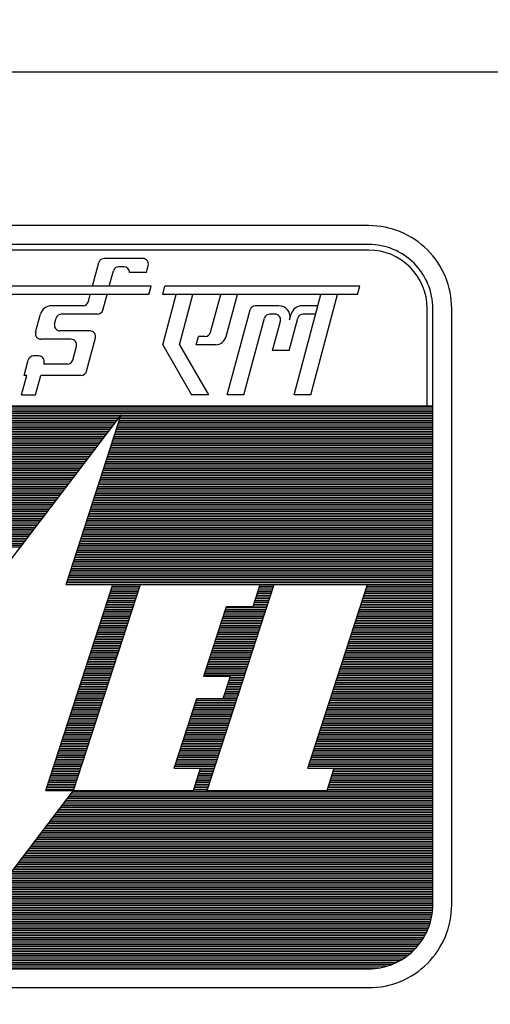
# Model space of a CAD drawing. Extents: x -11758 to 4934791, y -233543 to 1826789.
# Tile 73 of 107: x 151114 to 152303, y 211427 to 213912. Entities that reach past the tile are written whole.
import ezdxf

# ---------------------------------------------------------------- set-up
doc = ezdxf.new("R2010")
doc.units = 0
doc.header["$LTSCALE"] = 800
doc.header["$MEASUREMENT"] = 0
doc.linetypes.add('CONTINOUS', pattern=[0])
doc.layers.get('0').update_dxf_attribs({"linetype": 'CONTINUOUS'})
doc.layers.add('TEXT', color=3, linetype='CONTINUOUS', lineweight=15)
doc.styles.add('ROMANS', font='ISO9.shx', dxfattribs={"width": 0.8})

# ---------------------------------------------------------------- blocks, each defined once
blk = doc.blocks.new('*X205')
at = {"color": 0}
for p, q in [((1.977, 11.67), (16.977, 11.67)), ((1.977, 11.64), (16.977, 11.64)), ((1.977, 11.61), (16.977, 11.61)), ((1.977, 11.58), (16.977, 11.58)), ((1.977, 11.55), (16.977, 11.55)), ((9.67, 11.46), (11.679, 11.46)), ((9.68, 11.49), (11.702, 11.49)), ((9.69, 11.52), (11.724, 11.52)), ((11.709, 11.46), (16.977, 11.46)), ((11.719, 11.49), (16.977, 11.49)), ((11.729, 11.52), (16.977, 11.52)), ((9.612, 11.28), (11.541, 11.28)), ((9.622, 11.31), (11.564, 11.31)), ((9.631, 11.34), (11.587, 11.34)), ((9.641, 11.37), (11.61, 11.37)), ((9.651, 11.4), (11.633, 11.4)), ((9.661, 11.43), (11.656, 11.43)), ((11.651, 11.28), (16.977, 11.28)), ((11.661, 11.31), (16.977, 11.31)), ((11.67, 11.34), (16.977, 11.34)), ((11.68, 11.37), (16.977, 11.37)), ((11.69, 11.4), (16.977, 11.4)), ((11.7, 11.43), (16.977, 11.43)), ((9.563, 11.13), (11.427, 11.13)), ((9.573, 11.16), (11.45, 11.16)), ((9.583, 11.19), (11.473, 11.19)), ((9.592, 11.22), (11.495, 11.22)), ((9.602, 11.25), (11.518, 11.25)), ((11.602, 11.13), (16.977, 11.13)), ((11.612, 11.16), (16.977, 11.16)), ((11.622, 11.19), (16.977, 11.19)), ((11.631, 11.22), (16.977, 11.22)), ((11.641, 11.25), (16.977, 11.25)), ((9.505, 10.95), (11.289, 10.95)), ((9.514, 10.98), (11.312, 10.98)), ((9.524, 11.01), (11.335, 11.01)), ((9.534, 11.04), (11.358, 11.04)), ((9.544, 11.07), (11.381, 11.07)), ((9.553, 11.1), (11.404, 11.1)), ((11.544, 10.95), (16.977, 10.95)), ((11.553, 10.98), (16.977, 10.98)), ((11.563, 11.01), (16.977, 11.01)), ((11.573, 11.04), (16.977, 11.04)), ((11.583, 11.07), (16.977, 11.07)), ((11.592, 11.1), (16.977, 11.1)), ((9.446, 10.77), (11.152, 10.77)), ((9.456, 10.8), (11.175, 10.8)), ((9.466, 10.83), (11.198, 10.83)), ((9.475, 10.86), (11.221, 10.86)), ((9.485, 10.89), (11.244, 10.89)), ((9.495, 10.92), (11.266, 10.92)), ((11.485, 10.77), (16.977, 10.77)), ((11.495, 10.8), (16.977, 10.8)), ((11.505, 10.83), (16.977, 10.83)), ((11.514, 10.86), (16.977, 10.86)), ((11.524, 10.89), (16.977, 10.89)), ((11.534, 10.92), (16.977, 10.92)), ((9.397, 10.62), (11.037, 10.62)), ((9.407, 10.65), (11.06, 10.65)), ((9.417, 10.68), (11.083, 10.68)), ((9.427, 10.71), (11.106, 10.71)), ((9.436, 10.74), (11.129, 10.74)), ((11.437, 10.62), (16.977, 10.62)), ((11.446, 10.65), (16.977, 10.65)), ((11.456, 10.68), (16.977, 10.68)), ((11.466, 10.71), (16.977, 10.71)), ((11.475, 10.74), (16.977, 10.74)), ((9.339, 10.44), (10.9, 10.44)), ((9.349, 10.47), (10.923, 10.47)), ((9.358, 10.5), (10.946, 10.5)), ((9.368, 10.53), (10.969, 10.53)), ((9.378, 10.56), (10.992, 10.56)), ((9.388, 10.59), (11.014, 10.59)), ((11.378, 10.44), (16.977, 10.44)), ((11.388, 10.47), (16.977, 10.47)), ((11.398, 10.5), (16.977, 10.5)), ((11.407, 10.53), (16.977, 10.53)), ((11.417, 10.56), (16.977, 10.56)), ((11.427, 10.59), (16.977, 10.59)), ((9.29, 10.29), (10.785, 10.29)), ((9.3, 10.32), (10.808, 10.32)), ((9.31, 10.35), (10.831, 10.35)), ((9.319, 10.38), (10.854, 10.38)), ((9.329, 10.41), (10.877, 10.41)), ((11.329, 10.29), (16.977, 10.29)), ((11.339, 10.32), (16.977, 10.32)), ((11.349, 10.35), (16.977, 10.35)), ((11.359, 10.38), (16.977, 10.38)), ((11.368, 10.41), (16.977, 10.41)), ((9.232, 10.11), (10.648, 10.11)), ((9.241, 10.14), (10.671, 10.14)), ((9.251, 10.17), (10.694, 10.17)), ((9.261, 10.2), (10.717, 10.2)), ((9.271, 10.23), (10.74, 10.23)), ((9.28, 10.26), (10.763, 10.26)), ((11.271, 10.11), (16.977, 10.11)), ((11.281, 10.14), (16.977, 10.14)), ((11.29, 10.17), (16.977, 10.17)), ((11.3, 10.2), (16.977, 10.2)), ((11.31, 10.23), (16.977, 10.23)), ((11.32, 10.26), (16.977, 10.26)), ((9.183, 9.96), (10.534, 9.96)), ((9.193, 9.99), (10.556, 9.99)), ((9.202, 10.02), (10.579, 10.02)), ((9.212, 10.05), (10.602, 10.05)), ((9.222, 10.08), (10.625, 10.08)), ((11.222, 9.96), (16.977, 9.96)), ((11.232, 9.99), (16.977, 9.99)), ((11.242, 10.02), (16.977, 10.02)), ((11.251, 10.05), (16.977, 10.05)), ((11.261, 10.08), (16.977, 10.08)), ((9.125, 9.78), (10.396, 9.78)), ((9.134, 9.81), (10.419, 9.81)), ((9.144, 9.84), (10.442, 9.84)), ((9.154, 9.87), (10.465, 9.87)), ((9.163, 9.9), (10.488, 9.9)), ((9.173, 9.93), (10.511, 9.93)), ((11.164, 9.78), (16.977, 9.78)), ((11.173, 9.81), (16.977, 9.81)), ((11.183, 9.84), (16.977, 9.84)), ((11.193, 9.87), (16.977, 9.87)), ((11.203, 9.9), (16.977, 9.9)), ((11.212, 9.93), (16.977, 9.93)), ((9.076, 9.63), (10.282, 9.63)), ((9.086, 9.66), (10.304, 9.66)), ((9.095, 9.69), (10.327, 9.69)), ((9.105, 9.72), (10.35, 9.72)), ((9.115, 9.75), (10.373, 9.75)), ((11.115, 9.63), (16.977, 9.63)), ((11.125, 9.66), (16.977, 9.66)), ((11.134, 9.69), (16.977, 9.69)), ((11.144, 9.72), (16.977, 9.72)), ((11.154, 9.75), (16.977, 9.75)), ((9.017, 9.45), (10.144, 9.45)), ((9.027, 9.48), (10.167, 9.48)), ((9.037, 9.51), (10.19, 9.51)), ((9.047, 9.54), (10.213, 9.54)), ((9.056, 9.57), (10.236, 9.57)), ((9.066, 9.6), (10.259, 9.6)), ((11.056, 9.45), (16.977, 9.45)), ((11.066, 9.48), (16.977, 9.48)), ((11.076, 9.51), (16.977, 9.51)), ((11.086, 9.54), (16.977, 9.54)), ((11.095, 9.57), (16.977, 9.57)), ((11.105, 9.6), (16.977, 9.6)), ((8.969, 9.3), (10.03, 9.3)), ((8.978, 9.33), (10.053, 9.33)), ((8.988, 9.36), (10.075, 9.36)), ((8.998, 9.39), (10.098, 9.39)), ((9.008, 9.42), (10.121, 9.42)), ((11.008, 9.3), (16.977, 9.3)), ((11.017, 9.33), (16.977, 9.33)), ((11.027, 9.36), (16.977, 9.36)), ((11.037, 9.39), (16.977, 9.39)), ((11.047, 9.42), (16.977, 9.42)), ((10.949, 9.12), (16.977, 9.12)), ((10.959, 9.15), (16.977, 9.15)), ((10.969, 9.18), (16.977, 9.18)), ((10.978, 9.21), (16.977, 9.21)), ((10.988, 9.24), (16.977, 9.24)), ((10.998, 9.27), (16.977, 9.27)), ((10.9, 8.97), (16.977, 8.97)), ((10.91, 9), (16.977, 9)), ((10.92, 9.03), (16.977, 9.03)), ((10.93, 9.06), (16.977, 9.06)), ((10.939, 9.09), (16.977, 9.09)), ((10.842, 8.79), (16.977, 8.79)), ((10.852, 8.82), (16.977, 8.82)), ((10.861, 8.85), (16.977, 8.85)), ((10.871, 8.88), (16.977, 8.88)), ((10.881, 8.91), (16.977, 8.91)), ((10.891, 8.94), (16.977, 8.94)), ((10.813, 8.7), (16.977, 8.7)), ((10.822, 8.73), (16.977, 8.73)), ((10.832, 8.76), (16.977, 8.76)), ((11.578, 8.64), (12.047, 8.64)), ((11.588, 8.67), (12.057, 8.67)), ((14.063, 8.64), (14.297, 8.64)), ((14.072, 8.67), (14.307, 8.67)), ((15.867, 8.64), (16.977, 8.64)), ((15.877, 8.67), (16.977, 8.67)), ((11.52, 8.46), (11.989, 8.46)), ((11.53, 8.49), (11.998, 8.49)), ((11.539, 8.52), (12.008, 8.52)), ((11.549, 8.55), (12.018, 8.55)), ((11.559, 8.58), (12.028, 8.58)), ((11.569, 8.61), (12.037, 8.61)), ((14.004, 8.46), (14.239, 8.46)), ((14.014, 8.49), (14.248, 8.49)), ((14.024, 8.52), (14.258, 8.52)), ((14.033, 8.55), (14.268, 8.55)), ((14.043, 8.58), (14.278, 8.58)), ((14.053, 8.61), (14.287, 8.61)), ((15.809, 8.46), (16.977, 8.46)), ((15.819, 8.49), (16.977, 8.49)), ((15.828, 8.52), (16.977, 8.52)), ((15.838, 8.55), (16.977, 8.55)), ((15.848, 8.58), (16.977, 8.58)), ((15.858, 8.61), (16.977, 8.61)), ((11.471, 8.31), (11.94, 8.31)), ((11.481, 8.34), (11.95, 8.34)), ((11.491, 8.37), (11.959, 8.37)), ((11.5, 8.4), (11.969, 8.4)), ((11.51, 8.43), (11.979, 8.43)), ((13.955, 8.31), (14.19, 8.31)), ((13.965, 8.34), (14.2, 8.34)), ((13.975, 8.37), (14.209, 8.37)), ((13.985, 8.4), (14.219, 8.4)), ((13.994, 8.43), (14.229, 8.43)), ((15.76, 8.31), (16.977, 8.31)), ((15.77, 8.34), (16.977, 8.34)), ((15.78, 8.37), (16.977, 8.37)), ((15.789, 8.4), (16.977, 8.4)), ((15.799, 8.43), (16.977, 8.43)), ((11.413, 8.13), (11.881, 8.13)), ((11.422, 8.16), (11.891, 8.16)), ((11.432, 8.19), (11.901, 8.19)), ((11.442, 8.22), (11.911, 8.22)), ((11.452, 8.25), (11.92, 8.25)), ((11.461, 8.28), (11.93, 8.28)), ((13.452, 8.13), (14.131, 8.13)), ((13.461, 8.16), (14.141, 8.16)), ((13.471, 8.19), (14.151, 8.19)), ((13.481, 8.22), (14.161, 8.22)), ((13.491, 8.25), (14.17, 8.25)), ((13.5, 8.28), (14.18, 8.28)), ((15.702, 8.13), (16.977, 8.13)), ((15.711, 8.16), (16.977, 8.16)), ((15.721, 8.19), (16.977, 8.19)), ((15.731, 8.22), (16.977, 8.22)), ((15.741, 8.25), (16.977, 8.25)), ((15.75, 8.28), (16.977, 8.28)), ((11.364, 7.98), (11.833, 7.98)), ((11.374, 8.01), (11.842, 8.01)), ((11.383, 8.04), (11.852, 8.04)), ((11.393, 8.07), (11.862, 8.07)), ((11.403, 8.1), (11.872, 8.1)), ((13.403, 7.98), (14.083, 7.98)), ((13.413, 8.01), (14.092, 8.01)), ((13.422, 8.04), (14.102, 8.04)), ((13.432, 8.07), (14.112, 8.07)), ((13.442, 8.1), (14.122, 8.1)), ((15.653, 7.98), (16.977, 7.98)), ((15.663, 8.01), (16.977, 8.01)), ((15.672, 8.04), (16.977, 8.04)), ((15.682, 8.07), (16.977, 8.07)), ((15.692, 8.1), (16.977, 8.1)), ((11.305, 7.8), (11.774, 7.8)), ((11.315, 7.83), (11.784, 7.83)), ((11.325, 7.86), (11.794, 7.86)), ((11.335, 7.89), (11.803, 7.89)), ((11.344, 7.92), (11.813, 7.92)), ((11.354, 7.95), (11.823, 7.95)), ((13.344, 7.8), (14.024, 7.8)), ((13.354, 7.83), (14.034, 7.83)), ((13.364, 7.86), (14.044, 7.86)), ((13.374, 7.89), (14.053, 7.89)), ((13.383, 7.92), (14.063, 7.92)), ((13.393, 7.95), (14.073, 7.95)), ((15.594, 7.8), (16.977, 7.8)), ((15.604, 7.83), (16.977, 7.83)), ((15.614, 7.86), (16.977, 7.86)), ((15.624, 7.89), (16.977, 7.89)), ((15.633, 7.92), (16.977, 7.92)), ((15.643, 7.95), (16.977, 7.95)), ((11.257, 7.65), (11.725, 7.65)), ((11.266, 7.68), (11.735, 7.68)), ((11.276, 7.71), (11.745, 7.71)), ((11.286, 7.74), (11.755, 7.74)), ((11.296, 7.77), (11.764, 7.77)), ((13.296, 7.65), (13.975, 7.65)), ((13.305, 7.68), (13.985, 7.68)), ((13.315, 7.71), (13.995, 7.71)), ((13.325, 7.74), (14.005, 7.74)), ((13.335, 7.77), (14.014, 7.77)), ((15.546, 7.65), (16.977, 7.65)), ((15.555, 7.68), (16.977, 7.68)), ((15.565, 7.71), (16.977, 7.71)), ((15.575, 7.74), (16.977, 7.74)), ((15.585, 7.77), (16.977, 7.77)), ((11.198, 7.47), (11.667, 7.47)), ((11.208, 7.5), (11.677, 7.5)), ((11.218, 7.53), (11.686, 7.53)), ((11.227, 7.56), (11.696, 7.56)), ((11.237, 7.59), (11.706, 7.59)), ((11.247, 7.62), (11.716, 7.62)), ((13.237, 7.47), (13.917, 7.47)), ((13.247, 7.5), (13.927, 7.5)), ((13.257, 7.53), (13.936, 7.53)), ((13.266, 7.56), (13.946, 7.56)), ((13.276, 7.59), (13.956, 7.59)), ((13.286, 7.62), (13.966, 7.62)), ((15.487, 7.47), (16.977, 7.47)), ((15.497, 7.5), (16.977, 7.5)), ((15.507, 7.53), (16.977, 7.53)), ((15.516, 7.56), (16.977, 7.56)), ((15.526, 7.59), (16.977, 7.59)), ((15.536, 7.62), (16.977, 7.62)), ((11.149, 7.32), (11.618, 7.32)), ((11.159, 7.35), (11.628, 7.35)), ((11.169, 7.38), (11.638, 7.38)), ((11.179, 7.41), (11.647, 7.41)), ((11.188, 7.44), (11.657, 7.44)), ((13.188, 7.32), (13.868, 7.32)), ((13.198, 7.35), (13.878, 7.35)), ((13.208, 7.38), (13.888, 7.38)), ((13.218, 7.41), (13.897, 7.41)), ((13.227, 7.44), (13.907, 7.44)), ((15.438, 7.32), (16.977, 7.32)), ((15.448, 7.35), (16.977, 7.35)), ((15.458, 7.38), (16.977, 7.38)), ((15.468, 7.41), (16.977, 7.41)), ((15.477, 7.44), (16.977, 7.44)), ((11.091, 7.14), (11.56, 7.14)), ((11.101, 7.17), (11.569, 7.17)), ((11.11, 7.2), (11.579, 7.2)), ((11.12, 7.23), (11.589, 7.23)), ((11.13, 7.26), (11.599, 7.26)), ((11.14, 7.29), (11.608, 7.29)), ((13.13, 7.14), (13.81, 7.14)), ((13.14, 7.17), (13.819, 7.17)), ((13.149, 7.2), (13.829, 7.2)), ((13.159, 7.23), (13.839, 7.23)), ((13.169, 7.26), (13.849, 7.26)), ((13.179, 7.29), (13.858, 7.29)), ((15.38, 7.14), (16.977, 7.14)), ((15.39, 7.17), (16.977, 7.17)), ((15.399, 7.2), (16.977, 7.2)), ((15.409, 7.23), (16.977, 7.23)), ((15.419, 7.26), (16.977, 7.26)), ((15.429, 7.29), (16.977, 7.29)), ((11.032, 6.96), (11.501, 6.96)), ((11.042, 6.99), (11.511, 6.99)), ((11.052, 7.02), (11.521, 7.02)), ((11.062, 7.05), (11.53, 7.05)), ((11.071, 7.08), (11.54, 7.08)), ((11.081, 7.11), (11.55, 7.11)), ((13.517, 6.96), (13.751, 6.96)), ((13.527, 6.99), (13.761, 6.99)), ((13.536, 7.02), (13.771, 7.02)), ((13.546, 7.05), (13.78, 7.05)), ((13.556, 7.08), (13.79, 7.08)), ((13.566, 7.11), (13.8, 7.11)), ((15.322, 6.96), (16.977, 6.96)), ((15.331, 6.99), (16.977, 6.99)), ((15.341, 7.02), (16.977, 7.02)), ((15.351, 7.05), (16.977, 7.05)), ((15.361, 7.08), (16.977, 7.08)), ((15.37, 7.11), (16.977, 7.11)), ((10.984, 6.81), (11.452, 6.81)), ((10.993, 6.84), (11.462, 6.84)), ((11.003, 6.87), (11.472, 6.87)), ((11.013, 6.9), (11.482, 6.9)), ((11.023, 6.93), (11.491, 6.93)), ((13.468, 6.81), (13.702, 6.81)), ((13.478, 6.84), (13.712, 6.84)), ((13.488, 6.87), (13.722, 6.87)), ((13.497, 6.9), (13.732, 6.9)), ((13.507, 6.93), (13.741, 6.93)), ((15.273, 6.81), (16.977, 6.81)), ((15.283, 6.84), (16.977, 6.84)), ((15.292, 6.87), (16.977, 6.87)), ((15.302, 6.9), (16.977, 6.9)), ((15.312, 6.93), (16.977, 6.93)), ((10.925, 6.63), (11.394, 6.63)), ((10.935, 6.66), (11.404, 6.66)), ((10.945, 6.69), (11.413, 6.69)), ((10.954, 6.72), (11.423, 6.72)), ((10.964, 6.75), (11.433, 6.75)), ((10.974, 6.78), (11.443, 6.78)), ((12.964, 6.63), (13.644, 6.63)), ((12.974, 6.66), (13.654, 6.66)), ((12.984, 6.69), (13.663, 6.69)), ((12.994, 6.72), (13.673, 6.72)), ((13.449, 6.75), (13.683, 6.75)), ((13.458, 6.78), (13.693, 6.78)), ((15.214, 6.63), (16.977, 6.63)), ((15.224, 6.66), (16.977, 6.66)), ((15.234, 6.69), (16.977, 6.69)), ((15.244, 6.72), (16.977, 6.72)), ((15.253, 6.75), (16.977, 6.75)), ((15.263, 6.78), (16.977, 6.78)), ((10.876, 6.48), (11.345, 6.48)), ((10.886, 6.51), (11.355, 6.51)), ((10.896, 6.54), (11.365, 6.54)), ((10.906, 6.57), (11.374, 6.57)), ((10.915, 6.6), (11.384, 6.6)), ((12.916, 6.48), (13.595, 6.48)), ((12.925, 6.51), (13.605, 6.51)), ((12.935, 6.54), (13.615, 6.54)), ((12.945, 6.57), (13.624, 6.57)), ((12.955, 6.6), (13.634, 6.6)), ((15.166, 6.48), (16.977, 6.48)), ((15.175, 6.51), (16.977, 6.51)), ((15.185, 6.54), (16.977, 6.54)), ((15.195, 6.57), (16.977, 6.57)), ((15.205, 6.6), (16.977, 6.6)), ((10.818, 6.3), (11.287, 6.3)), ((10.828, 6.33), (11.297, 6.33)), ((10.838, 6.36), (11.306, 6.36)), ((10.847, 6.39), (11.316, 6.39)), ((10.857, 6.42), (11.326, 6.42)), ((10.867, 6.45), (11.335, 6.45)), ((12.857, 6.3), (13.537, 6.3)), ((12.867, 6.33), (13.547, 6.33)), ((12.877, 6.36), (13.556, 6.36)), ((12.886, 6.39), (13.566, 6.39)), ((12.896, 6.42), (13.576, 6.42)), ((12.906, 6.45), (13.585, 6.45)), ((15.107, 6.3), (16.977, 6.3)), ((15.117, 6.33), (16.977, 6.33)), ((15.127, 6.36), (16.977, 6.36)), ((15.136, 6.39), (16.977, 6.39)), ((15.146, 6.42), (16.977, 6.42)), ((15.156, 6.45), (16.977, 6.45)), ((10.769, 6.15), (11.238, 6.15)), ((10.779, 6.18), (11.248, 6.18)), ((10.789, 6.21), (11.258, 6.21)), ((10.799, 6.24), (11.267, 6.24)), ((10.808, 6.27), (11.277, 6.27)), ((12.808, 6.15), (13.488, 6.15)), ((12.818, 6.18), (13.498, 6.18)), ((12.828, 6.21), (13.508, 6.21)), ((12.838, 6.24), (13.517, 6.24)), ((12.847, 6.27), (13.527, 6.27)), ((15.058, 6.15), (16.977, 6.15)), ((15.068, 6.18), (16.977, 6.18)), ((15.078, 6.21), (16.977, 6.21)), ((15.088, 6.24), (16.977, 6.24)), ((15.097, 6.27), (16.977, 6.27)), ((10.711, 5.97), (11.18, 5.97)), ((10.721, 6), (11.189, 6)), ((10.73, 6.03), (11.199, 6.03)), ((10.74, 6.06), (11.209, 6.06)), ((10.75, 6.09), (11.219, 6.09)), ((10.76, 6.12), (11.228, 6.12)), ((12.75, 5.97), (13.43, 5.97)), ((12.76, 6), (13.439, 6)), ((12.769, 6.03), (13.449, 6.03)), ((12.779, 6.06), (13.459, 6.06)), ((12.789, 6.09), (13.469, 6.09)), ((12.799, 6.12), (13.478, 6.12)), ((15, 5.97), (16.977, 5.97)), ((15.01, 6), (16.977, 6)), ((15.019, 6.03), (16.977, 6.03)), ((15.029, 6.06), (16.977, 6.06)), ((15.039, 6.09), (16.977, 6.09)), ((15.049, 6.12), (16.977, 6.12)), ((10.662, 5.82), (11.131, 5.82)), ((10.672, 5.85), (11.141, 5.85)), ((10.682, 5.88), (11.15, 5.88)), ((10.691, 5.91), (11.16, 5.91)), ((10.701, 5.94), (11.17, 5.94)), ((12.701, 5.82), (13.381, 5.82)), ((12.711, 5.85), (13.391, 5.85)), ((12.721, 5.88), (13.4, 5.88)), ((12.73, 5.91), (13.41, 5.91)), ((12.74, 5.94), (13.42, 5.94)), ((14.951, 5.82), (16.977, 5.82)), ((14.961, 5.85), (16.977, 5.85)), ((14.971, 5.88), (16.977, 5.88)), ((14.98, 5.91), (16.977, 5.91)), ((14.99, 5.94), (16.977, 5.94)), ((10.604, 5.64), (11.072, 5.64)), ((10.613, 5.67), (11.082, 5.67)), ((10.623, 5.7), (11.092, 5.7)), ((10.633, 5.73), (11.102, 5.73)), ((10.643, 5.76), (11.111, 5.76)), ((10.652, 5.79), (11.121, 5.79)), ((12.643, 5.64), (13.322, 5.64)), ((12.652, 5.67), (13.332, 5.67)), ((12.662, 5.7), (13.342, 5.7)), ((12.672, 5.73), (13.352, 5.73)), ((12.682, 5.76), (13.361, 5.76)), ((12.691, 5.79), (13.371, 5.79)), ((14.893, 5.64), (16.977, 5.64)), ((14.902, 5.67), (16.977, 5.67)), ((14.912, 5.7), (16.977, 5.7)), ((14.922, 5.73), (16.977, 5.73)), ((14.932, 5.76), (16.977, 5.76)), ((14.941, 5.79), (16.977, 5.79)), ((10.555, 5.49), (11.024, 5.49)), ((10.565, 5.52), (11.033, 5.52)), ((10.574, 5.55), (11.043, 5.55)), ((10.584, 5.58), (11.053, 5.58)), ((10.594, 5.61), (11.063, 5.61)), ((12.623, 5.58), (13.303, 5.58)), ((12.633, 5.61), (13.313, 5.61)), ((13.039, 5.49), (13.274, 5.49)), ((13.049, 5.52), (13.283, 5.52)), ((13.059, 5.55), (13.293, 5.55)), ((14.873, 5.58), (16.977, 5.58)), ((14.883, 5.61), (16.977, 5.61)), ((15.289, 5.49), (16.977, 5.49)), ((15.299, 5.52), (16.977, 5.52)), ((15.309, 5.55), (16.977, 5.55)), ((10.496, 5.31), (10.965, 5.31)), ((10.506, 5.34), (10.975, 5.34)), ((10.516, 5.37), (10.985, 5.37)), ((10.526, 5.4), (10.994, 5.4)), ((10.535, 5.43), (11.004, 5.43)), ((10.545, 5.46), (11.014, 5.46)), ((12.981, 5.31), (13.215, 5.31)), ((12.99, 5.34), (13.225, 5.34)), ((13, 5.37), (13.235, 5.37)), ((13.01, 5.4), (13.244, 5.4)), ((13.02, 5.43), (13.254, 5.43)), ((13.029, 5.46), (13.264, 5.46)), ((15.231, 5.31), (16.977, 5.31)), ((15.24, 5.34), (16.977, 5.34)), ((15.25, 5.37), (16.977, 5.37)), ((15.26, 5.4), (16.977, 5.4)), ((15.27, 5.43), (16.977, 5.43)), ((15.279, 5.46), (16.977, 5.46)), ((10.467, 5.22), (10.936, 5.22)), ((10.477, 5.25), (10.946, 5.25)), ((10.487, 5.28), (10.955, 5.28)), ((10.898, 5.16), (16.977, 5.16)), ((10.921, 5.19), (16.977, 5.19)), ((12.951, 5.22), (13.186, 5.22)), ((12.961, 5.25), (13.196, 5.25)), ((12.971, 5.28), (13.205, 5.28)), ((15.201, 5.22), (16.977, 5.22)), ((15.211, 5.25), (16.977, 5.25)), ((15.221, 5.28), (16.977, 5.28)), ((10.76, 4.98), (16.977, 4.98)), ((10.783, 5.01), (16.977, 5.01)), ((10.806, 5.04), (16.977, 5.04)), ((10.829, 5.07), (16.977, 5.07)), ((10.852, 5.1), (16.977, 5.1)), ((10.875, 5.13), (16.977, 5.13)), ((10.646, 4.83), (16.977, 4.83)), ((10.669, 4.86), (16.977, 4.86)), ((10.692, 4.89), (16.977, 4.89)), ((10.715, 4.92), (16.977, 4.92)), ((10.738, 4.95), (16.977, 4.95)), ((10.509, 4.65), (16.977, 4.65)), ((10.531, 4.68), (16.977, 4.68)), ((10.554, 4.71), (16.977, 4.71)), ((10.577, 4.74), (16.977, 4.74)), ((10.6, 4.77), (16.977, 4.77)), ((10.623, 4.8), (16.977, 4.8)), ((10.394, 4.5), (16.977, 4.5)), ((10.417, 4.53), (16.977, 4.53)), ((10.44, 4.56), (16.977, 4.56)), ((10.463, 4.59), (16.977, 4.59)), ((10.486, 4.62), (16.977, 4.62)), ((10.257, 4.32), (16.977, 4.32)), ((10.28, 4.35), (16.977, 4.35)), ((10.302, 4.38), (16.977, 4.38)), ((10.325, 4.41), (16.977, 4.41)), ((10.348, 4.44), (16.977, 4.44)), ((10.371, 4.47), (16.977, 4.47)), ((10.142, 4.17), (16.977, 4.17)), ((10.165, 4.2), (16.977, 4.2)), ((10.188, 4.23), (16.977, 4.23)), ((10.211, 4.26), (16.977, 4.26)), ((10.234, 4.29), (16.977, 4.29)), ((10.005, 3.99), (16.977, 3.99)), ((10.028, 4.02), (16.977, 4.02)), ((10.05, 4.05), (16.977, 4.05)), ((10.073, 4.08), (16.977, 4.08)), ((10.096, 4.11), (16.977, 4.11)), ((10.119, 4.14), (16.977, 4.14)), ((9.89, 3.84), (16.977, 3.84)), ((9.913, 3.87), (16.977, 3.87)), ((9.936, 3.9), (16.977, 3.9)), ((9.959, 3.93), (16.977, 3.93)), ((9.982, 3.96), (16.977, 3.96)), ((9.753, 3.66), (16.977, 3.66)), ((9.776, 3.69), (16.977, 3.69)), ((9.799, 3.72), (16.977, 3.72)), ((9.821, 3.75), (16.977, 3.75)), ((9.844, 3.78), (16.977, 3.78)), ((9.867, 3.81), (16.977, 3.81)), ((9.615, 3.48), (16.977, 3.48)), ((9.638, 3.51), (16.977, 3.51)), ((9.661, 3.54), (16.977, 3.54)), ((9.684, 3.57), (16.977, 3.57)), ((9.707, 3.6), (16.977, 3.6)), ((9.73, 3.63), (16.977, 3.63)), ((9.501, 3.33), (16.977, 3.33)), ((9.524, 3.36), (16.977, 3.36)), ((9.547, 3.39), (16.977, 3.39)), ((9.57, 3.42), (16.977, 3.42)), ((9.592, 3.45), (16.977, 3.45)), ((9.363, 3.15), (16.969, 3.15)), ((9.386, 3.18), (16.972, 3.18)), ((9.409, 3.21), (16.975, 3.21)), ((9.432, 3.24), (16.976, 3.24)), ((9.455, 3.27), (16.977, 3.27)), ((9.478, 3.3), (16.977, 3.3)), ((9.249, 3), (16.94, 3)), ((9.272, 3.03), (16.947, 3.03)), ((9.295, 3.06), (16.954, 3.06)), ((9.318, 3.09), (16.96, 3.09)), ((9.34, 3.12), (16.965, 3.12)), ((9.111, 2.82), (16.874, 2.82)), ((9.134, 2.85), (16.887, 2.85)), ((9.157, 2.88), (16.9, 2.88)), ((9.18, 2.91), (16.911, 2.91)), ((9.203, 2.94), (16.922, 2.94)), ((9.226, 2.97), (16.931, 2.97)), ((8.997, 2.67), (16.788, 2.67)), ((9.02, 2.7), (16.807, 2.7)), ((9.043, 2.73), (16.826, 2.73)), ((9.066, 2.76), (16.843, 2.76)), ((9.089, 2.79), (16.859, 2.79)), ((8.86, 2.49), (16.632, 2.49)), ((8.882, 2.52), (16.663, 2.52)), ((8.905, 2.55), (16.692, 2.55)), ((8.928, 2.58), (16.719, 2.58)), ((8.951, 2.61), (16.743, 2.61)), ((8.974, 2.64), (16.766, 2.64)), ((2.527, 2.34), (16.426, 2.34)), ((8.768, 2.37), (16.477, 2.37)), ((8.791, 2.4), (16.521, 2.4)), ((8.814, 2.43), (16.562, 2.43)), ((8.837, 2.46), (16.599, 2.46)), ((2.585, 2.31), (16.369, 2.31)), ((2.652, 2.28), (16.301, 2.28)), ((2.737, 2.25), (16.217, 2.25)), ((2.859, 2.22), (16.095, 2.22))]:
    blk.add_line(p, q, dxfattribs=at)
blk = doc.blocks.new('A$C731D3036')
for p, q in [((-593.641, 151.19), (-26.68, 151.19)), ((-390.637, 144.517), (-419.193, 144.517)), ((-400.975, 143.162), (-400.737, 144.05)), ((-399.091, 144.204), (-400.536, 144.204)), ((-400.35, 143.162), (-400.195, 143.737)), ((-399.8, 143.892), (-399.994, 143.892)), ((-398.959, 143.683), (-399.592, 143.683)), ((-398.959, 143.683), (-398.89, 143.942)), ((-398.786, 143.162), (-404.206, 143.162)), ((-398.87, 142.849), (-398.786, 143.162)), ((-398.349, 142.849), (-398.265, 143.162)), ((-390.97, 143.162), (-398.265, 143.162)), ((-391.053, 142.849), (-390.97, 143.162)), ((-398.87, 142.849), (-404.289, 142.849)), ((-401.129, 142.587), (-401.059, 142.849)), ((-400.587, 142.274), (-400.433, 142.849)), ((-391.053, 142.849), (-398.349, 142.849)), ((-398.349, 140.973), (-397.846, 142.849)), ((-397.724, 140.973), (-397.221, 142.849)), ((-396.556, 141.441), (-396.179, 142.849)), ((-395.973, 141.282), (-395.553, 142.849)), ((-393.432, 139.097), (-392.427, 142.849)), ((-392.807, 139.097), (-391.801, 142.849)), ((-401.33, 142.432), (-402.518, 142.432)), ((-395.933, 139.097), (-395.081, 142.278)), ((-394, 142.432), (-394.88, 142.432)), ((-392.538, 142.432), (-393.137, 142.432)), ((-388.448, 138.681), (-388.448, 142.328)), ((-403.103, 141.444), (-402.921, 142.123)), ((-402.394, 141.757), (-402.338, 141.965)), ((-400.789, 142.12), (-402.136, 142.12)), ((-395.308, 139.097), (-394.54, 141.965)), ((-394.145, 142.12), (-394.338, 142.12)), ((-394.236, 140.765), (-393.943, 141.857)), ((-393.611, 140.765), (-393.289, 141.965)), ((-393.598, 141.908), (-393.54, 142.123)), ((-392.622, 142.12), (-393.088, 142.12)), ((-401.068, 141.494), (-402.192, 141.494)), ((-401.777, 141.182), (-402.901, 141.182)), ((-401.202, 139.981), (-400.867, 141.232)), ((-397.098, 140.973), (-397.014, 141.286)), ((-396.758, 141.286), (-397.014, 141.286)), ((-401.715, 140.398), (-401.576, 140.919)), ((-398.349, 140.973), (-397.266, 139.097)), ((-397.724, 140.973), (-396.64, 139.097)), ((-396.376, 140.973), (-397.098, 140.973)), ((-393.611, 140.765), (-394.236, 140.765)), ((-403.536, 139.827), (-403.382, 140.402)), ((-402.987, 140.556), (-403.181, 140.556)), ((-402.799, 140.244), (-402.786, 140.294)), ((-401.917, 140.244), (-402.799, 140.244)), ((-403.627, 139.097), (-403.432, 139.827)), ((-403.432, 139.827), (-403.536, 139.827)), ((-403.106, 139.097), (-402.911, 139.827)), ((-401.403, 139.827), (-402.911, 139.827)), ((-403.627, 139.097), (-403.106, 139.097)), ((-396.64, 139.097), (-397.266, 139.097)), ((-395.308, 139.097), (-395.933, 139.097)), ((-392.807, 139.097), (-393.432, 139.097)), ((-388.239, 138.681), (-421.59, 138.681)), ((-399.9, 138.368), (-404.754, 132.01)), ((-401.966, 132.01), (-399.9, 138.368)), ((-402.726, 124.298), (-400.22, 132.01)), ((-401.966, 132.01), (-400.22, 132.01)), ((-401.684, 124.298), (-399.178, 132.01)), ((-399.178, 132.01), (-394.697, 132.01)), ((-396.681, 124.298), (-394.175, 132.01)), ((-394.967, 131.177), (-394.697, 132.01)), ((-394.175, 132.01), (-390.684, 132.01)), ((-392.919, 125.132), (-390.684, 132.01)), ((-396.804, 128.571), (-395.958, 131.177)), ((-395.958, 131.177), (-394.967, 131.177)), ((-396.804, 128.571), (-395.814, 128.571)), ((-396.085, 127.737), (-395.814, 128.571)), ((-397.922, 125.132), (-397.075, 127.737)), ((-397.075, 127.737), (-396.085, 127.737)), ((-397.922, 125.132), (-396.932, 125.132)), ((-397.202, 124.298), (-396.932, 125.132)), ((-392.919, 125.132), (-391.929, 125.132)), ((-392.2, 124.298), (-391.929, 125.132)), ((-406.538, 117.941), (-401.684, 124.298)), ((-402.726, 124.298), (-401.684, 124.298)), ((-401.684, 124.298), (-397.202, 124.298)), ((-396.681, 124.298), (-392.2, 124.298))]:
    blk.add_line(p, q)
for points in [[(-422.297, 138.681), (-422.297, 120.025, 0.414214), (-419.193, 116.921), (-390.637, 116.921, 0.414214), (-387.533, 120.025), (-387.533, 142.328, 0.414214), (-390.637, 145.432), (-419.193, 145.432, 0.414214), (-422.297, 142.328)], [(-421.59, 138.681), (-421.59, 120.025, 0.414214), (-419.193, 117.628), (-390.637, 117.628, 0.414214), (-388.239, 120.025), (-388.239, 138.681), (-388.239, 142.328, 0.414214), (-390.637, 144.725), (-419.193, 144.725, 0.414214), (-421.59, 142.328)], [(-419.193, 117.628), (-390.637, 117.628, 0.414214), (-388.239, 120.025), (-388.239, 138.681), (-421.59, 138.681), (-421.59, 120.025, 0.414214)]]:
    blk.add_lwpolyline(points, format="xyb", close=True)
for centre, radius, start, end in [((-390.637, 142.328), 2.189, 0, 90), ((-400.536, 143.996), 0.208, 90, 165), ((-399.091, 143.996), 0.208, 345, 90), ((-399.994, 143.683), 0.208, 90, 165), ((-399.8, 143.683), 0.208, 0, 90), ((-401.33, 142.641), 0.208, 270, 345), ((-402.518, 142.016), 0.417, 90, 165), ((-400.789, 142.328), 0.208, 270, 345), ((-394.88, 142.224), 0.208, 90, 165), ((-394, 142.016), 0.417, 345, 90), ((-393.137, 142.016), 0.417, 90, 165), ((-402.136, 141.911), 0.208, 90, 165), ((-394.338, 141.911), 0.208, 90, 165), ((-394.145, 141.911), 0.208, 345, 90), ((-393.088, 141.911), 0.208, 90, 165), ((-402.192, 141.703), 0.208, 165, 270), ((-401.068, 141.286), 0.208, 345, 90), ((-402.901, 141.39), 0.208, 165, 270), ((-401.777, 140.973), 0.208, 345, 90), ((-396.758, 141.494), 0.208, 270, 345), ((-396.376, 141.39), 0.417, 270, 345), ((-403.181, 140.348), 0.208, 90, 165), ((-402.987, 140.348), 0.208, 345, 90), ((-401.917, 140.452), 0.208, 270, 345), ((-401.403, 140.035), 0.208, 270, 345)]:
    blk.add_arc(centre, radius, start, end)
at = {"xscale": 2.223374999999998, "yscale": 2.223374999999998, "zscale": 2.223374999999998}
blk.add_blockref('*X205', (-425.985, 112.732), dxfattribs=at)

msp = doc.modelspace()

# ---------------------------------------------------------------- block references
at = {"color": 1, "linetype": 'CONTINOUS', "lineweight": 15, "xscale": 67.46500254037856, "yscale": 67.46500254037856, "zscale": 67.46500254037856}
msp.add_blockref('A$C731D3036', (178350, 203580.5), dxfattribs=at)

# ---------------------------------------------------------------- texts
at = {"layer": 'TEXT', "insert": (139240.4, 233422.1), "char_height": 450, "width": 25083.616, "attachment_point": 1, "style": 'ROMANS'}
msp.add_mtext('\\pi-450,l450;{\\Fromans|c0;1. ALL DIMENSIONS ARE IN MM & ELEVATIONS IN METERS UNLESS STATED OTHERWISE. \\P\\pi-900,l900;2. ALL ELEVATIONS ARE WITH RESPECT TO TG HALL 0.0M WHICH CORRESPONDS TO    RL(+)219.0M  \\P3. ALL CIVIL DETAILS SUCH AS DOORS/WALLS/CLADDINGS/OPENINGS/TOILETS/ STAIRCASES/LIFT ETC. ARE INDICATIVE ONLY & FOR EXACT DETAILS REFER CIVIL/ARCHITECTURE DRAWINGS. \\P4. CIVIL TO PROVIDE 2NOs. EPS (TOS) 250MM WIDEx13800MM LONG FOR HPH-5, 250MM WIDEx16300MM LONG FOR HPH-6 FOR MOVEMENT OF HP.HEATERS AS PER LOCATION SHOWN IN THE DWG. }', dxfattribs=at)

doc.saveas('drawing.dxf')
